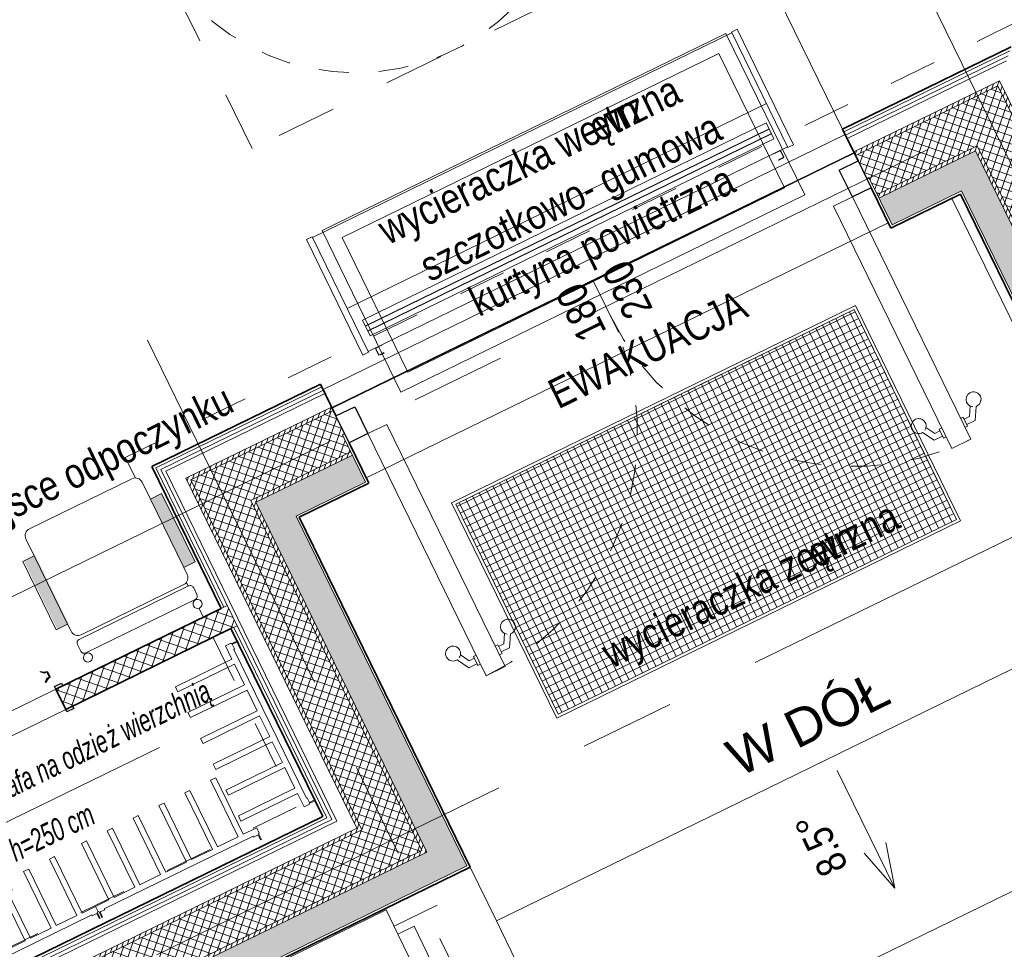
# Model space of a CAD drawing. Extents: x 6414462 to 20492237, y 5756825 to 17376351.
# Tile 33 of 127: x 6497757.77 to 6497761.05, y 5809731.56 to 5809734.67. Entities that reach past the tile are written whole.
import ezdxf

# ---------------------------------------------------------------- set-up
doc = ezdxf.new("R2010")
doc.units = 0
for name, pattern in [('__FK_przerywana', [0.32004, 0.16002, -0.16002]), ('bardzo krótka kreska', [0.4, 0.2, -0.2]), ('IMPORT-Short Dash', [0.4, 0.2, -0.2]), ('Kreska', [0.635, 0.3175, -0.3175]), ('Linia siatki', [2.2225, 1.27, -0.3175, 0.3175, -0.3175])]:
    doc.linetypes.add(name, pattern=pattern)
for name, color, linetype, lineweight in [('A-AREA', 7, 'Continuous', 5), ('A-AREA-IDEN', 7, 'Continuous', 5), ('A-DETL-GENF', 7, 'Continuous', 5), ('A-DETL-MBND', 7, 'Continuous', 5), ('A-DETL-THIN', 7, 'Continuous', 5), ('A-DOOR', 7, 'Continuous', 5), ('A-DOOR-FRAM', 7, 'Continuous', 25), ('A-DOOR-HDLN', 7, 'Kreska', 5), ('A-DOOR-IDEN', 7, 'Continuous', 5), ('A-FLOR', 7, 'Continuous', 5), ('A-FLOR-LEVL', 7, 'Continuous', 5), ('A-FLOR-LEVL-TEXT', 7, 'Continuous', 5), ('A-GENM', 7, 'Continuous', 5), ('A-WALL', 7, 'Continuous', 35), ('A-WALL-PATT', 7, 'Continuous', 35), ('G-ANNO-DIMS', 7, 'Continuous', 5), ('G-ANNO-TEXT', 7, 'Continuous', 5), ('I-FURN', 7, 'Continuous', 5), ('I-FURN-IDEN', 7, 'Continuous', 5), ('I-WALL', 7, 'Continuous', 5), ('M-EQPM', 7, 'Continuous', 5), ('P-SANR-FIXT', 7, 'Continuous', 5), ('P-SANR-FIXT-HDLN', 7, 'Kreska', 5), ('S-GRID', 7, 'Continuous', 5)]:
    doc.layers.add(name, color=color, linetype=linetype, lineweight=lineweight)
doc.layers.add('A-DETL', color=7, linetype='Continuous', lineweight=5, true_color=0x00a600)
doc.styles.add('Arial', font='arial.ttf', dxfattribs={"height": 0.122942})
doc.styles.add('Arial Narrow_1', font='txt', dxfattribs={"height": 1.5})
doc.styles.add('Arial_I_1', font='ariali.ttf', dxfattribs={"width": 0.65, "height": 7.5})
pattern_1 = [(26.0323616, (6497475.582077, 5808865.157373), (0.01535980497, 0.02280471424), [0.01587, -0.03175]), (146.0323616, (6497475.582077, 5808865.157373), (-0.02742936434, 0.00189962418), [0.01587, -0.03175]), (86.0323616, (6497475.582077, 5808865.157373), (-0.01206955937, 0.02470433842), [0, -0.03175, 0.01587, 0])]
pattern_2 = [(71.0323616, (6497475.582077, 5808865.157373), (-0.01418553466, 0.00487551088), [])]
pattern_3 = [(71.0323616, (6497475.582077, 5808865.157373), (-0.0236425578, 0.0081258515), []), (161.0323616, (6497475.582077, 5808865.157373), (-0.0081258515, -0.0236425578), [])]

# ---------------------------------------------------------------- blocks, each defined once
blk = doc.blocks.new('HVAC_Air-Curtains_Tecnosystemi_Air-For3-Wall - 1000-V1-__-00_00 Przyziemie PB')
at = {"layer": 'M-EQPM', "color": 253, "true_color": 0xaaaaaa}
for p, q in [((63806.35, 65677.35), (63806.35, 65720.24)), ((63806.35, 65720.24), (63808.45, 65720.24)), ((63808.45, 65720.24), (63808.45, 65677.35)), ((63808.45, 65720.24), (63808.45, 65719.96)), ((63808.45, 65719.96), (63964.25, 65719.96)), ((63964.25, 65719.96), (63964.25, 65720.24)), ((63964.25, 65720.24), (63966.35, 65720.24)), ((63964.25, 65720.04), (63964.25, 65677.35)), ((63966.35, 65720.24), (63966.35, 65677.35)), ((63964.25, 65693.66), (63808.45, 65693.66)), ((63811.35, 65687.88), (63811.35, 65682.03)), ((63961.35, 65687.88), (63811.35, 65687.88)), ((63961.35, 65682.03), (63961.35, 65687.88)), ((63811.35, 65685.6), (63811.35, 65685.72)), ((63811.35, 65685.72), (63961.35, 65685.72)), ((63961.35, 65685.6), (63811.35, 65685.6)), ((63811.35, 65683.8), (63811.35, 65683.92)), ((63811.35, 65683.92), (63961.35, 65683.92)), ((63961.35, 65683.8), (63811.35, 65683.8)), ((63961.35, 65685.72), (63961.35, 65685.6)), ((63961.35, 65683.92), (63961.35, 65683.8)), ((63811.35, 65682.03), (63961.35, 65682.03)), ((63808.45, 65677.35), (63806.35, 65677.35)), ((63964.25, 65677.66), (63808.45, 65677.66)), ((63808.45, 65677.66), (63808.45, 65677.35)), ((63811.03, 65675.16), (63811.03, 65677.37)), ((63811.18, 65677.36), (63811.18, 65675.16)), ((63811.33, 65677.66), (63813.53, 65677.66)), ((63813.53, 65677.51), (63811.33, 65677.51)), ((63813.53, 65677.66), (63813.53, 65677.51)), ((63959.17, 65677.51), (63959.17, 65677.66)), ((63959.17, 65677.66), (63961.38, 65677.66)), ((63961.37, 65677.51), (63959.17, 65677.51)), ((63961.52, 65675.16), (63961.52, 65677.36)), ((63961.67, 65677.37), (63961.67, 65675.16)), ((63964.25, 65677.35), (63964.25, 65677.66)), ((63966.35, 65677.35), (63964.25, 65677.35)), ((63811.33, 65675.01), (63813.03, 65675.01)), ((63813.03, 65674.86), (63811.33, 65674.86)), ((63813.03, 65675.01), (63813.03, 65674.86)), ((63959.67, 65674.86), (63959.67, 65675.01)), ((63959.67, 65675.01), (63961.38, 65675.01)), ((63961.38, 65674.86), (63959.67, 65674.86))]:
    blk.add_line(p, q, dxfattribs=at)
for centre, radius, start, end in [((63811.33, 65677.37), 0.297, 90, 180), ((63811.33, 65677.36), 0.149, 90, 180), ((63961.37, 65677.36), 0.149, 0, 90), ((63961.38, 65677.37), 0.297, 0, 90), ((63811.33, 65675.16), 0.296, 180, 270), ((63811.33, 65675.16), 0.147, 180, 270), ((63961.38, 65675.16), 0.296, 270, 0), ((63961.38, 65675.16), 0.147, 270, 0)]:
    blk.add_arc(centre, radius, start, end, dxfattribs=at)
blk = doc.blocks.new('Wycieraczka zew - Wycieraczka zew-9121744-__-00_00 Przyziemie PB')
at = {"layer": 'I-FURN'}
for p, q in [((40, 60), (-110, 60)), ((-110, 60), (-110, -20)), ((40, -20), (40, 60)), ((-109, 59), (39, 59)), ((-109, -19), (-109, 59)), ((-109, -19), (-109, 59)), ((-109, 59), (39, 59)), ((-41.82, 59), (-109, 59)), ((-109, 59), (-109, 4.57)), ((-28.18, 59), (-41.82, 59)), ((39, 59), (-28.18, 59)), ((39, 59), (39, -19)), ((39, 59), (39, -19)), ((39, 4.57), (39, 59)), ((-109, 4.57), (-109, -19)), ((39, -19), (39, 4.57)), ((39, -19), (-109, -19)), ((39, -19), (-109, -19)), ((-109, -19), (39, -19)), ((-110, -20), (40, -20))]:
    blk.add_line(p, q, dxfattribs=at)
blk = doc.blocks.new('Wycieraczka wew1 - Wycieraczka wew 2-9214828-__-00_00 Przyziemie PB')
at = {"layer": 'I-FURN'}
for p, q in [((75, -15), (-75, -15)), ((-75, -15), (-75, -75)), ((-75, -75), (-75, -15)), ((-75, -15), (75, -15)), ((75, -75), (75, -15)), ((75, -15), (75, -75)), ((-70, -70), (-70, -20)), ((-70, -20), (70, -20)), ((70, -20), (70, -70)), ((70, -70), (-70, -70)), ((-75, -75), (75, -75)), ((75, -75), (-75, -75))]:
    blk.add_line(p, q, dxfattribs=at)
blk = doc.blocks.new('Lekolar_Wille-Boot-list-60-cm - Default-9124182-__-00_00 Przyziemie PB')
at = {"layer": 'A-DETL-GENF'}
for p, q in [((-29.95, 8.4), (-29.95, 10.4)), ((-29.95, 10.4), (-29.65, 10.4)), ((-29.65, 12.6), (-29.35, 12.6)), ((-29.65, 10.4), (-29.65, 12.6)), ((-29.35, 12.6), (-29.35, 10.7)), ((-29.35, 10.7), (-27.63, 10.7)), ((-27.63, 10.7), (-27.63, 10.4)), ((-27.63, 10.4), (27.65, 10.4)), ((27.65, 10.7), (29.37, 10.7)), ((27.65, 10.4), (27.65, 10.7)), ((29.37, 12.6), (29.67, 12.6)), ((29.37, 10.7), (29.37, 12.6)), ((29.67, 12.6), (29.67, 10.4)), ((29.67, 10.4), (29.95, 10.4)), ((29.95, 10.4), (29.95, 8.4)), ((-24.98, 8.4), (-29.95, 8.4)), ((-24.98, -12.6), (-24.98, 8.4)), ((-23.07, 8.4), (-23.07, -12.6)), ((-15.39, 8.4), (-23.07, 8.4)), ((-15.39, -12.6), (-15.39, 8.4)), ((-13.48, 8.4), (-13.48, -12.6)), ((-5.78, 8.4), (-13.48, 8.4)), ((-5.78, -12.6), (-5.78, 8.4)), ((-3.87, 8.4), (-3.87, -12.6)), ((3.82, 8.4), (-3.87, 8.4)), ((3.82, -12.6), (3.82, 8.4)), ((5.73, 8.4), (5.73, -12.6)), ((13.42, 8.4), (5.73, 8.4)), ((13.42, -12.6), (13.42, 8.4)), ((15.32, 8.4), (15.32, -12.6)), ((23.03, 8.4), (15.32, 8.4)), ((23.03, -12.6), (23.03, 8.4)), ((24.93, 8.4), (24.93, -12.6)), ((29.95, 8.4), (24.93, 8.4)), ((-23.07, -12.6), (-24.98, -12.6)), ((-13.48, -12.6), (-15.39, -12.6)), ((-3.87, -12.6), (-5.78, -12.6)), ((5.73, -12.6), (3.82, -12.6)), ((15.32, -12.6), (13.42, -12.6)), ((24.93, -12.6), (23.03, -12.6))]:
    blk.add_line(p, q, dxfattribs=at)
blk = doc.blocks.new('Lekolar_Wille-Boot-list-60-cm - Default-V7-__-00_00 Przyziemie PB')
at = {"layer": 'A-DETL-GENF'}
for p, q in [((-29.95, 8.4), (-29.95, 10.4)), ((-29.95, 10.4), (-29.65, 10.4)), ((-29.65, 10.4), (-29.65, 12.6)), ((-29.35, 12.6), (-29.35, 10.7)), ((-29.35, 10.7), (-27.63, 10.7)), ((-27.63, 10.7), (-27.63, 10.4)), ((-27.63, 10.4), (27.65, 10.4)), ((27.65, 10.7), (29.37, 10.7)), ((27.65, 10.4), (27.65, 10.7)), ((29.37, 10.7), (29.37, 12.6)), ((29.67, 12.6), (29.67, 10.4)), ((29.67, 10.4), (29.95, 10.4)), ((29.95, 10.4), (29.95, 8.4)), ((-24.98, 8.4), (-29.95, 8.4)), ((-24.98, -12.6), (-24.98, 8.4)), ((-23.07, 8.4), (-23.07, -12.6)), ((-15.39, 8.4), (-23.07, 8.4)), ((-15.39, -12.6), (-15.39, 8.4)), ((-13.48, 8.4), (-13.48, -12.6)), ((-5.78, 8.4), (-13.48, 8.4)), ((-5.78, -12.6), (-5.78, 8.4)), ((-3.87, 8.4), (-3.87, -12.6)), ((3.82, 8.4), (-3.87, 8.4)), ((3.82, -12.6), (3.82, 8.4)), ((5.73, 8.4), (5.73, -12.6)), ((13.42, 8.4), (5.73, 8.4)), ((13.42, -12.6), (13.42, 8.4)), ((15.32, 8.4), (15.32, -12.6)), ((23.03, 8.4), (15.32, 8.4)), ((23.03, -12.6), (23.03, 8.4)), ((24.93, 8.4), (24.93, -12.6)), ((29.95, 8.4), (24.93, 8.4)), ((-23.07, -12.6), (-24.98, -12.6)), ((-13.48, -12.6), (-15.39, -12.6)), ((-3.87, -12.6), (-5.78, -12.6)), ((5.73, -12.6), (3.82, -12.6)), ((15.32, -12.6), (13.42, -12.6)), ((24.93, -12.6), (23.03, -12.6))]:
    blk.add_line(p, q, dxfattribs=at)
blk = doc.blocks.new('OHy Oznacznie niepełnosprawnych ___FK_04_0 - OHy Oznacznie niepełnosprawnych ___FK_04_0-8768052-__-00_00 Przyziemie PB')
at = {"layer": 'P-SANR-FIXT', "color": 13, "linetype": 'bardzo krótka kreska', "true_color": 0xcb6b69}
blk.add_circle((0, 0), 75, dxfattribs=at)
at = {"layer": 'P-SANR-FIXT-HDLN', "color": 13, "true_color": 0xcb6b69}
for p, q in [((11.08, 2.63), (27.53, 34.99)), ((27.53, 34.99), (39.82, 29.51)), ((29.96, 28.14), (14.31, -2.63)), ((15.58, 21.93), (18.7, 28.07)), ((37.68, 24.7), (29.96, 28.14)), ((39.82, 29.51), (37.68, 24.7)), ((-19.05, -39.47), (-15.39, 2.63)), ((-15.39, 2.63), (11.08, 2.63)), ((-10.56, -2.63), (-11.02, -7.89)), ((14.31, -2.63), (-10.56, -2.63)), ((-21.39, -11.66), (-20.88, -5.85)), ((-11.02, -7.89), (7.26, -7.89)), ((7.26, -7.89), (7.26, -13.16)), ((-11.48, -13.16), (-12.85, -28.95)), ((7.26, -13.16), (-11.48, -13.16))]:
    blk.add_line(p, q, dxfattribs=at)
for centre, radius, start, end in [((-7.56, 14.48), 29.57, 27.3641, 242.1174), ((-7.56, 14.48), 24.3, 17.841, 236.7605), ((-12.12, -36.47), 7.56, 203.4068, 95.6026)]:
    blk.add_arc(centre, radius, start, end, dxfattribs=at)
blk = doc.blocks.new('Drz Drzwi przeszklone x2 ___FK_04_0 ze szprosami - Dz_1 - Z - zwykłe - 151 x 240 _180 x 229_5_ EI 31-V8-__-00_00 Przyziemie PB')
at = {"layer": 'A-DOOR'}
for p, q in [((-83, -3.4), (-90, -3.4)), ((-90, -93.4), (-90, -3.4)), ((-83, -93.4), (-83, -3.4)), ((83, -3.4), (90, -3.4)), ((83, -93.4), (83, -3.4)), ((90, -93.4), (90, -3.4)), ((-94.07, -88.4), (-96.42, -84.33)), ((-92.92, -86.4), (-94.69, -83.33)), ((-80.08, -86.4), (-78.31, -83.33)), ((-78.93, -88.4), (-76.58, -84.33)), ((78.93, -88.4), (76.58, -84.33)), ((80.08, -86.4), (78.31, -83.33)), ((92.92, -86.4), (94.69, -83.33)), ((94.07, -88.4), (96.42, -84.33)), ((-94.07, -88.4), (-91, -88.4)), ((-92.92, -86.4), (-91, -86.4)), ((-91, -85.75), (-91, -89.05)), ((-90, -85.75), (-91, -85.75)), ((-83, -85.75), (-82, -85.75)), ((-82, -85.75), (-82, -89.05)), ((-80.08, -86.4), (-82, -86.4)), ((-78.93, -88.4), (-82, -88.4)), ((78.93, -88.4), (82, -88.4)), ((80.08, -86.4), (82, -86.4)), ((82, -85.75), (82, -89.05)), ((83, -85.75), (82, -85.75)), ((90, -85.75), (91, -85.75)), ((91, -85.75), (91, -89.05)), ((92.92, -86.4), (91, -86.4)), ((94.07, -88.4), (91, -88.4)), ((-91, -89.05), (-90, -89.05)), ((-82, -89.05), (-83, -89.05)), ((82, -89.05), (83, -89.05)), ((91, -89.05), (90, -89.05)), ((-90, -93.4), (-83, -93.4)), ((90, -93.4), (83, -93.4))]:
    blk.add_line(p, q, dxfattribs=at)
for centre, start, end in [((-96.7, -81.85), 301.4052, 276.4218), ((-76.3, -81.85), 263.5782, 238.5948), ((76.3, -81.85), 301.4052, 276.4218), ((96.7, -81.85), 263.5782, 238.5948)]:
    blk.add_arc(centre, 2.5, start, end, dxfattribs=at)
at = {"layer": 'A-DOOR-FRAM'}
for p, q in [((-97, -3.4), (-97, 6.6)), ((-97, 6.6), (-90, 6.6)), ((-90, 6.6), (-90, -3.4)), ((90, -3.4), (90, 6.6)), ((90, 6.6), (97, 6.6)), ((97, 6.6), (97, -3.4)), ((-90, -3.4), (-97, -3.4)), ((97, -3.4), (90, -3.4))]:
    blk.add_line(p, q, dxfattribs=at)
at = {"layer": 'A-DOOR-HDLN'}
for centre, start, end in [((-90, -3.4), 270, 0), ((90, -3.4), 180, 270)]:
    blk.add_arc(centre, 90, start, end, dxfattribs=at)
blk = doc.blocks.new('M_Krzesło Breuera - M_Krzesło Breuera-7854098-__-00_00 Przyziemie PB')
at = {"layer": 'I-FURN'}
for p, q in [((19.05, 24.13), (-19.05, 24.13)), ((-21.59, 21.59), (-21.59, 15.33)), ((21.59, 15.33), (21.59, 21.59)), ((-21.59, -10.06), (-21.59, -12.7)), ((21.59, -12.7), (21.59, -10.06)), ((20.32, -16.35), (-20.32, -16.35)), ((-19.05, -15.24), (19.05, -15.24)), ((-21.59, -17.62), (-21.59, -20.08)), ((21.59, -20.08), (21.59, -17.62)), ((-20.32, -21.35), (20.32, -21.35))]:
    blk.add_line(p, q, dxfattribs=at)
for centre, radius, start, end in [((-19.05, 21.59), 2.54, 90, 180), ((19.05, 21.59), 2.54, 0, 90), ((-19.05, -12.7), 2.54, 180, 270), ((19.05, -12.7), 2.54, 270, 360), ((-20.32, -17.62), 1.27, 90, 180), ((20.32, -17.62), 1.27, 360, 90), ((-20.35, -23.06), 1.51, 360, 180), ((-20.32, -20.08), 1.27, 180, 270), ((20.37, -23.06), 1.51, 360, 180), ((20.32, -20.08), 1.27, 270, 360), ((-20.35, -23.06), 1.51, 180, 360), ((20.37, -23.06), 1.51, 180, 360)]:
    blk.add_arc(centre, radius, start, end, dxfattribs=at)
blk = doc.blocks.new('Door-Accordion-Woodfold-Series_240 - Height 8_ 0_ - Single-9271002-__-00_00 Przyziemie PB')
at = {"layer": 'A-DOOR'}
for p, q in [((-35.36, 17.35), (-42.33, 9.51)), ((-42.1, 8.82), (-35.14, 16.66)), ((-35.14, 17.13), (-35.36, 17.35)), ((-34.72, 16.65), (-27.76, 8.79)), ((-34.48, 17.34), (-34.7, 17.11)), ((-27.53, 9.49), (-34.48, 17.34)), ((-20.12, 17.35), (-27.09, 9.51)), ((-26.86, 8.82), (-19.9, 16.66)), ((-19.9, 17.13), (-20.12, 17.35)), ((-19.48, 16.65), (-12.52, 8.79)), ((-19.24, 17.34), (-19.46, 17.11)), ((-12.29, 9.49), (-19.24, 17.34)), ((-4.88, 17.35), (-11.85, 9.51)), ((-11.62, 8.82), (-4.66, 16.66)), ((-4.66, 17.13), (-4.88, 17.35)), ((-4.24, 16.65), (2.72, 8.79)), ((-4, 17.34), (-4.22, 17.11)), ((2.95, 9.49), (-4, 17.34)), ((4.78, 13.37), (5.48, 10.22)), ((8.03, 14.03), (5.31, 14.03)), ((7.85, 10.22), (8.56, 13.37)), ((-49.53, 11.15), (-49.53, 9.28)), ((-48.89, 11.15), (-49.53, 11.15)), ((-48.89, 9.85), (-48.89, 11.15)), ((5.4, 10.6), (5.4, 10.22)), ((7.94, 10.22), (7.94, 10.6)), ((-49.53, 9.28), (-42.55, 8.61)), ((-42.86, 9.27), (-48.89, 9.85)), ((-42.55, 8.61), (-42.55, 8.95)), ((-42.32, 9.04), (-42.1, 8.82)), ((-27.76, 8.79), (-27.52, 9.03)), ((-27.08, 9.04), (-26.86, 8.82)), ((-12.52, 8.79), (-12.28, 9.03)), ((-11.84, 9.04), (-11.62, 8.82)), ((2.72, 8.79), (2.96, 9.03)), ((5.48, 8.31), (4.78, 5.17)), ((5.4, 8.31), (5.4, 7.94)), ((8.56, 5.17), (7.85, 8.31)), ((7.94, 7.94), (7.94, 8.31)), ((5.31, 4.5), (8.03, 4.5))]:
    blk.add_line(p, q, dxfattribs=at)
at = {"layer": 'A-DOOR', "lineweight": 25}
for p, q in [((-52.07, 3.75), (-52.07, 4.7)), ((-52.07, 4.7), (-49.53, 4.7)), ((-49.53, 3.75), (-52.07, 3.75)), ((-49.53, 4.7), (-49.53, 3.75)), ((29.21, 3.75), (29.21, 4.7)), ((29.21, 4.7), (31.75, 4.7)), ((31.75, 3.75), (29.21, 3.75)), ((31.75, 4.7), (31.75, 3.75))]:
    blk.add_line(p, q, dxfattribs=at)
at = {"layer": 'A-DOOR'}
for centre, radius, start, end in [((-34.93, 16.89), 0.318, 0, 180), ((-34.93, 16.89), 0.318, 145.085, 226.2797), ((-34.93, 16.89), 0.318, 172.1499, 185.6823), ((-34.93, 16.89), 0.318, 180, 360), ((-34.93, 16.89), 0.317, 226.1565, 300), ((-34.93, 16.89), 0.317, 45, 120), ((-34.93, 16.89), 0.317, 324.6986, 31.6164), ((-34.93, 16.89), 0.318, 351.4657, 4.8493), ((-19.69, 16.89), 0.318, 0, 180), ((-19.69, 16.89), 0.318, 145.085, 226.2797), ((-19.69, 16.89), 0.317, 172.1499, 185.6823), ((-19.69, 16.89), 0.317, 180, 360), ((-19.69, 16.89), 0.318, 226.1565, 300), ((-19.69, 16.89), 0.317, 45, 120), ((-19.69, 16.89), 0.317, 324.6986, 31.6164), ((-19.69, 16.89), 0.317, 351.4657, 4.8493), ((-4.45, 16.89), 0.318, 0, 180), ((-4.45, 16.89), 0.318, 145.085, 226.2797), ((-4.45, 16.89), 0.318, 172.1499, 185.6823), ((-4.45, 16.89), 0.318, 180, 360), ((-4.45, 16.89), 0.317, 226.1565, 300), ((-4.45, 16.89), 0.317, 45, 120), ((-4.45, 16.89), 0.318, 324.6986, 31.6164), ((-4.45, 16.89), 0.318, 351.4657, 4.8493), ((5.31, 13.49), 0.543, 90, 192.6596), ((5.31, 13.49), 0.543, 163.3283, 192.6596), ((5.31, 13.49), 0.543, 90, 119.3313), ((8.03, 13.49), 0.543, 347.3404, 90), ((8.03, 13.49), 0.543, 2.0061, 60.6687), ((-42.55, 9.27), 0.318, 0, 180), ((-42.55, 9.27), 0.318, 180, 360), ((-42.55, 9.27), 0.318, 180.0476, 270), ((-42.55, 9.27), 0.317, 60, 165), ((-42.55, 9.27), 0.317, 210.0347, 225), ((-42.55, 9.27), 0.318, 210.0317, 225.0238), ((-42.55, 9.27), 0.317, 285, 315), ((-42.54, 9.27), 0.318, 315, 35.0284), ((-42.54, 9.27), 0.318, 355.0142, 8.3523), ((-27.31, 9.27), 0.318, 0, 180), ((-27.31, 9.27), 0.317, 0, 180), ((-27.31, 9.27), 0.318, 175.0175, 215.0358), ((-27.31, 9.27), 0.318, 175.0175, 188.357), ((-27.31, 9.27), 0.318, 180, 360), ((-27.31, 9.27), 0.318, 180, 360), ((-27.31, 9.27), 0.318, 120, 134.9993), ((-27.31, 9.27), 0.318, 120, 134.9993), ((-27.31, 9.27), 0.318, 240, 270), ((-27.31, 9.27), 0.318, 240, 270), ((-27.31, 9.27), 0.317, 60, 105), ((-27.31, 9.27), 0.317, 60, 105), ((-27.31, 9.27), 0.318, 285, 315), ((-27.31, 9.27), 0.318, 285, 315), ((-27.3, 9.27), 0.317, 328.3381, 35.0284), ((-27.3, 9.27), 0.318, 355.0142, 8.3523), ((-12.07, 9.27), 0.317, 0, 180), ((-12.07, 9.27), 0.318, 0, 180), ((-12.07, 9.27), 0.318, 175.0175, 215.0358), ((-12.07, 9.27), 0.317, 175.0175, 188.357), ((-12.07, 9.27), 0.318, 180, 360), ((-12.07, 9.27), 0.318, 180, 360), ((-12.07, 9.27), 0.317, 120, 134.9993), ((-12.07, 9.27), 0.317, 120, 134.9993), ((-12.07, 9.27), 0.318, 240, 270), ((-12.07, 9.27), 0.318, 240, 270), ((-12.07, 9.27), 0.317, 60, 105), ((-12.07, 9.27), 0.317, 60, 105), ((-12.07, 9.27), 0.317, 285, 315), ((-12.07, 9.27), 0.318, 285, 315), ((-12.06, 9.27), 0.317, 328.3381, 35.0284), ((-12.06, 9.27), 0.317, 355.0142, 8.3523), ((3.17, 9.27), 0.318, 0, 180), ((3.17, 9.27), 0.318, 161.6781, 215.0358), ((3.17, 9.27), 0.318, 161.6781, 188.357), ((3.17, 9.27), 0.318, 165, 180), ((3.17, 9.27), 0.317, 180, 360), ((3.17, 9.27), 0.317, 120, 134.9993), ((3.17, 9.27), 0.318, 240, 270), ((3.17, 9.27), 0.318, 90, 105), ((5.31, 5.05), 0.543, 167.3404, 270), ((5.31, 5.05), 0.543, 196.6717, 255.3343), ((8.03, 5.05), 0.543, 270, 12.6596), ((8.03, 5.05), 0.543, 284.6657, 12.6596)]:
    blk.add_arc(centre, radius, start, end, dxfattribs=at)
at = {"layer": 'A-DOOR-FRAM'}
for p, q in [((27.15, 11.22), (27.26, 11.33)), ((28.15, 10.22), (27.15, 11.22)), ((29.05, 10.22), (28.15, 10.22)), ((29.05, 8.31), (29.05, 10.22)), ((29.21, 10.38), (29.21, 8.16)), ((27.15, 7.32), (28.15, 8.31)), ((27.26, 7.2), (27.15, 7.32)), ((28.15, 8.31), (29.05, 8.31)), ((-52.07, -4.7), (-52.07, -3.75)), ((-52.07, -3.75), (-49.53, -3.75)), ((-49.53, -4.7), (-52.07, -4.7)), ((-49.53, -3.75), (-49.53, -4.7)), ((29.21, -4.7), (29.21, -3.75)), ((29.21, -3.75), (31.75, -3.75)), ((31.75, -4.7), (29.21, -4.7)), ((31.75, -3.75), (31.75, -4.7))]:
    blk.add_line(p, q, dxfattribs=at)
for centre, start, end in [((29.21, 12.85), 217.9672, 270), ((29.21, 5.68), 90, 142.0328)]:
    blk.add_arc(centre, 2.48, start, end, dxfattribs=at)
at = {"layer": 'A-GENM'}
for p, q in [((3.17, 10.22), (10.16, 10.22)), ((3.17, 8.31), (3.17, 10.22)), ((10.16, 10.22), (10.16, 8.31)), ((10.16, 8.31), (3.17, 8.31))]:
    blk.add_line(p, q, dxfattribs=at)
blk = doc.blocks.new('METKA_POMIESZCZENIA PB NL Lubin - Rozbudowana - z ramką-8603349-__-00_00 Przyziemie PB')
at = {"layer": 'A-AREA-IDEN'}
for p, q in [((0, 0.425), (0, 0)), ((-1, 0), (1.3, 0)), ((0, 0), (0, -0.425))]:
    blk.add_line(p, q, dxfattribs=at)
blk = doc.blocks.new('ODr Oznaczenie drzwi ___FK_4_0 - pb-5810492-__-00_00 Przyziemie PB')
at = {"layer": 'A-DOOR-IDEN'}
blk.add_line((0, -0.1939), (0, 0.1834), dxfattribs=at)

msp = doc.modelspace()

# ---------------------------------------------------------------- hatches: boundary and pattern name
at = {"layer": 'A-DETL-GENF'}
h = msp.add_hatch(color=256, dxfattribs=at)
h.paths.add_polyline_path([(6497757.8907, 5809732.632), (6497757.9285, 5809732.6505), (6497757.817, 5809732.8786), (6497757.7793, 5809732.8601), (6497757.8785, 5809732.6569)])
h.paths.add_polyline_path([(6497758.3508, 5809732.8567), (6497758.2394, 5809733.0849), (6497758.2016, 5809733.0664), (6497758.3132, 5809732.8383), (6497758.3369, 5809732.8499)])
at = {"layer": 'A-WALL-PATT', "lineweight": 5}
h = msp.add_hatch(dxfattribs=at)
h.set_pattern_fill('FP_8', color=256, scale=0.01, angle=26.0324, style=0, pattern_type=2)
h.set_pattern_definition(pattern_2)
h.paths.add_polyline_path([(6497760.7225, 5809734.2956), (6497761.0307, 5809734.4461), (6497761.0252, 5809734.4573), (6497760.5498, 5809734.2252), (6497760.5553, 5809734.2139), (6497760.6904, 5809734.2799)])
h.paths.add_polyline_path([(6497758.4828, 5809733.2017), (6497758.8121, 5809733.3625), (6497758.8067, 5809733.3738), (6497758.3313, 5809733.1416), (6497758.3368, 5809733.1304), (6497758.4716, 5809733.1962)])
h = msp.add_hatch(dxfattribs=at)
h.set_pattern_fill('FP_9', color=256, scale=0.01, angle=26.0324, style=0, pattern_type=2)
h.set_pattern_definition(pattern_3)
h.paths.add_polyline_path([(6497761.4744, 5809733.2161), (6497761.6012, 5809733.278), (6497761.0307, 5809734.4461), (6497760.8959, 5809734.3803), (6497761.4664, 5809733.2122)])
h = msp.add_hatch(dxfattribs=at)
h.set_pattern_fill('FP_8', color=256, scale=0.01, angle=26.0324, style=0, pattern_type=2)
h.set_pattern_definition(pattern_2)
h.paths.add_polyline_path([(6497761.6069, 5809733.2947), (6497761.0364, 5809734.4628), (6497761.0252, 5809734.4573), (6497761.5957, 5809733.2892)])
h = msp.add_hatch(dxfattribs=at)
h.set_pattern_fill('FP_9', color=256, scale=0.01, angle=26.0324, style=0, pattern_type=2)
h.set_pattern_definition(pattern_3)
h.paths.add_polyline_path([(6497758.5374, 5809733.0614), (6497758.8708, 5809733.2242), (6497758.8429, 5809733.2813), (6497758.8501, 5809733.2848), (6497758.8121, 5809733.3625), (6497758.4716, 5809733.1962), (6497758.4774, 5809733.1842)])
h.paths.add_polyline_path([(6497760.6882, 5809734.1119), (6497760.9617, 5809734.2455), (6497760.8959, 5809734.3803), (6497760.5553, 5809734.2139), (6497760.5933, 5809734.1362), (6497760.6005, 5809734.1397), (6497760.6283, 5809734.0827), (6497760.6336, 5809734.0853)])
h = msp.add_hatch(dxfattribs=at)
h.set_pattern_fill('FP_8', color=256, scale=0.01, angle=26.0324, style=0, pattern_type=2)
h.set_pattern_definition(pattern_2)
h.paths.add_polyline_path([(6497758.8763, 5809733.213), (6497758.8708, 5809733.2242), (6497758.5487, 5809733.0669), (6497758.5541, 5809733.0557), (6497758.8413, 5809733.1959)])
h.paths.add_polyline_path([(6497760.8302, 5809734.1673), (6497760.956, 5809734.2288), (6497760.9503, 5809734.2399), (6497760.6283, 5809734.0827), (6497760.6338, 5809734.0714), (6497760.8, 5809734.1526)])
h = msp.add_hatch(dxfattribs=at)
h.set_pattern_fill('FP_7', color=256, scale=0.01, angle=26.0324, style=0, pattern_type=2)
h.set_pattern_definition(pattern_1)
h.paths.add_polyline_path([(6497761.4474, 5809733.0221), (6497761.5265, 5809733.0607), (6497760.956, 5809734.2288), (6497760.8661, 5809734.1849), (6497761.4367, 5809733.0168)])
h = msp.add_hatch(dxfattribs=at)
h.set_pattern_fill('FP_8', color=256, scale=0.01, angle=26.0324, style=0, pattern_type=2)
h.set_pattern_definition(pattern_2)
h.paths.add_polyline_path([(6497761.5323, 5809733.0774), (6497760.9617, 5809734.2455), (6497760.9505, 5809734.24), (6497761.521, 5809733.0719)])
h = msp.add_hatch(dxfattribs=at)
h.set_pattern_fill('FP_7', color=256, scale=0.01, angle=26.0324, style=0, pattern_type=2)
h.set_pattern_definition(pattern_1)
h.paths.add_polyline_path([(6497760.6777, 5809733.9816), (6497760.91, 5809734.095), (6497760.8661, 5809734.1849), (6497760.6338, 5809734.0714), (6497760.6725, 5809733.9924)])
h.paths.add_polyline_path([(6497758.7881, 5809733.0586), (6497758.9202, 5809733.1231), (6497758.8763, 5809733.213), (6497758.644, 5809733.0995), (6497758.6879, 5809733.0097), (6497758.6951, 5809733.0132)])
h = msp.add_hatch(dxfattribs=at)
h.set_pattern_fill('FP_9', color=256, scale=0.01, angle=26.0324, style=0, pattern_type=2)
h.set_pattern_definition(pattern_3)
h.paths.add_polyline_path([(6497759.0919, 5809731.8855), (6497759.108, 5809731.8933), (6497758.4716, 5809733.1962), (6497758.3368, 5809733.1304), (6497758.9732, 5809731.8275), (6497758.9796, 5809731.8306)])
h = msp.add_hatch(dxfattribs=at)
h.set_pattern_fill('FP_8', color=256, scale=0.01, angle=26.0324, style=0, pattern_type=2)
h.set_pattern_definition(pattern_2)
h.paths.add_polyline_path([(6497758.9074, 5809731.9622), (6497758.3313, 5809733.1416), (6497758.3201, 5809733.1361), (6497758.8961, 5809731.9568)])
h = msp.add_hatch(dxfattribs=at)
h.set_pattern_fill('FP_7', color=256, scale=0.01, angle=26.0324, style=0, pattern_type=2)
h.set_pattern_definition(pattern_1)
h.paths.add_polyline_path([(6497759.2477, 5809731.8363), (6497759.2584, 5809731.8416), (6497758.644, 5809733.0995), (6497758.5541, 5809733.0557), (6497759.1686, 5809731.7977)])
h = msp.add_hatch(dxfattribs=at)
h.set_pattern_fill('FP_8', color=256, scale=0.01, angle=26.0324, style=0, pattern_type=2)
h.set_pattern_definition(pattern_2)
h.paths.add_polyline_path([(6497759.1247, 5809731.8875), (6497758.5487, 5809733.0669), (6497758.5374, 5809733.0614), (6497759.1135, 5809731.8821)])
h = msp.add_hatch(dxfattribs=at)
h.set_pattern_fill('FP_11', color=256, scale=0.01, angle=26.0324, style=0, pattern_type=2)
h.set_pattern_definition([(71.0323616, (6497475.582077, 5808865.157373), (-0.0283710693, 0.0097510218), []), (161.0323616, (6497475.582077, 5808865.157373), (-0.0097510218, -0.0283710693), [])])
h.paths.add_polyline_path([(6497758.4911, 5809732.6437), (6497758.4581, 5809732.7111), (6497757.8862, 5809732.4317), (6497757.9191, 5809732.3643), (6497758.4893, 5809732.6428)])
h.paths.add_polyline_path([(6497757.2116, 5809732.0187), (6497757.1787, 5809732.0861), (6497757.1211, 5809732.058), (6497757.154, 5809731.9906)])
h = msp.add_hatch(dxfattribs=at)
h.set_pattern_fill('FP_9', color=256, scale=0.01, angle=26.0324, style=0, pattern_type=2)
h.set_pattern_definition(pattern_3)
h.paths.add_polyline_path([(6497758.5528, 5809731.6221), (6497758.9732, 5809731.8275), (6497758.9074, 5809731.9622), (6497755.8204, 5809730.4545), (6497755.8862, 5809730.3197), (6497758.4477, 5809731.5708)])
h = msp.add_hatch(dxfattribs=at)
h.set_pattern_fill('FP_8', color=256, scale=0.01, angle=26.0324, style=0, pattern_type=2)
h.set_pattern_definition(pattern_2)
h.paths.add_polyline_path([(6497756.0338, 5809730.5587), (6497758.8961, 5809731.9568), (6497758.8906, 5809731.968), (6497755.9497, 5809730.5315), (6497755.9552, 5809730.5203), (6497756.0226, 5809730.5532)])
h = msp.add_hatch(dxfattribs=at)
h.set_pattern_fill('FP_7', color=256, scale=0.01, angle=26.0324, style=0, pattern_type=2)
h.set_pattern_definition(pattern_1)
h.paths.add_polyline_path([(6497757.642, 5809731.0521), (6497759.1686, 5809731.7977), (6497759.1247, 5809731.8875), (6497755.7906, 5809730.2591), (6497755.8345, 5809730.1692), (6497757.5353, 5809730.9999)])
h = msp.add_hatch(dxfattribs=at)
h.set_pattern_fill('FP_8', color=256, scale=0.01, angle=26.0324, style=0, pattern_type=2)
h.set_pattern_definition(pattern_2)
h.paths.add_polyline_path([(6497756.8513, 5809730.7771), (6497759.1135, 5809731.8821), (6497759.108, 5809731.8933), (6497755.875, 5809730.3142), (6497755.8805, 5809730.303), (6497756.4245, 5809730.5687)])

# ---------------------------------------------------------------- linework, layer by layer
at = {"layer": 'A-AREA'}
msp.add_line((6497760.5125, 5809734.3016, 0.1), (6497758.0152, 5809739.4145, 0.1), dxfattribs=at)
at = {"layer": 'A-DETL', "linetype": 'IMPORT-Short Dash'}
for p, q in [((6497758.5419, 5809734.2365, 0.1), (6497757.8836, 5809735.5843, 0.1)), ((6497759.8898, 5809734.8948, 0.1), (6497758.5419, 5809734.2365, 0.1))]:
    msp.add_line(p, q, dxfattribs=at)
at = {"layer": 'A-DETL-MBND', "linetype": '__FK_przerywana'}
for p, q in [((6497761.1058, 5809734.6648, 0.1), (6497758.1181, 5809733.2055, 0.1)), ((6497758.1181, 5809733.2055, 0.1), (6497758.1517, 5809733.1369, 0.1)), ((6497758.322, 5809732.7882, 0.1), (6497758.3281, 5809732.7757, 0.1)), ((6497758.35, 5809732.7307, 0.1), (6497758.351, 5809732.7287, 0.1)), ((6497758.364, 5809732.7021, 0.1), (6497758.3786, 5809732.6722, 0.1)), ((6497758.4115, 5809732.6048, 0.1), (6497758.6887, 5809732.0374, 0.1)), ((6497758.6887, 5809732.0374, 0.1), (6497757.4312, 5809731.4232, 0.1)), ((6497759.0151, 5809731.6404, 0.1), (6497759.2981, 5809731.7786, 0.1))]:
    msp.add_line(p, q, dxfattribs=at)
at = {"layer": 'A-DETL-THIN'}
for p, q in [((6497758.2016, 5809733.0664, 0.1), (6497758.2394, 5809733.0849, 0.1)), ((6497758.313, 5809732.8383, 0.1), (6497758.2016, 5809733.0664, 0.1)), ((6497758.2394, 5809733.0849, 0.1), (6497758.3508, 5809732.8567, 0.1)), ((6497757.776, 5809732.8585, 0.1), (6497757.8138, 5809732.877, 0.1)), ((6497757.8138, 5809732.877, 0.1), (6497757.9252, 5809732.6488, 0.1)), ((6497757.8874, 5809732.6304, 0.1), (6497757.776, 5809732.8585, 0.1)), ((6497758.3508, 5809732.8567, 0.1), (6497758.313, 5809732.8383, 0.1)), ((6497757.9252, 5809732.6488, 0.1), (6497757.8874, 5809732.6304, 0.1))]:
    msp.add_line(p, q, dxfattribs=at)
at = {"layer": 'A-FLOR'}
for p, q in [((6497760.5509, 5809734.2231, 0.1), (6497758.8077, 5809733.3717, 0.1)), ((6497758.8086, 5809733.3697, 0.1), (6497760.5518, 5809734.2211, 0.1)), ((6497760.8776, 5809734.0703, 0.1), (6497761.3171, 5809733.1704, 0.1)), ((6497759.2075, 5809733.0543, 0.1), (6497760.5554, 5809733.7126, 0.1)), ((6497760.5554, 5809733.7126, 0.1), (6497760.9065, 5809732.9938, 0.1)), ((6497759.5586, 5809732.3354, 0.1), (6497759.2075, 5809733.0543, 0.1)), ((6497760.9065, 5809732.9938, 0.1), (6497759.5586, 5809732.3354, 0.1)), ((6497759.3569, 5809731.6582, 0.1), (6497761.5646, 5809732.7365, 0.1)), ((6497759.2691, 5809731.8379, 0.1), (6497759.3569, 5809731.6582, 0.1)), ((6497758.9885, 5809731.6947, 0.1), (6497755.8238, 5809730.149, 0.1)), ((6497759.028, 5809731.6138, 0.1), (6497758.9885, 5809731.6947, 0.1))]:
    msp.add_line(p, q, dxfattribs=at)
at = {"layer": 'A-FLOR-LEVL'}
for p, q in [((6497761.5646, 5809732.7365, 0.1), (6497759.3569, 5809731.6582, 0.1)), ((6497761.8574, 5809732.1372, 0.1), (6497759.6496, 5809731.0589, 0.1)), ((6497759.6496, 5809731.0589, 0.1), (6497759.3569, 5809731.6582, 0.1))]:
    msp.add_line(p, q, dxfattribs=at)
at = {"layer": 'A-WALL'}
for p, q in [((6497761.0755, 5809734.5765, 0.1), (6497760.5125, 5809734.3016, 0.1)), ((6497760.5125, 5809734.3016, 0.1), (6497760.5643, 5809734.1955, 0.1)), ((6497760.6082, 5809734.1057, 0.1), (6497760.674, 5809733.9709, 0.1)), ((6497760.674, 5809733.9709, 0.1), (6497760.9063, 5809734.0843, 0.1)), ((6497760.9063, 5809734.0843, 0.1), (6497761.4769, 5809732.9162, 0.1)), ((6497758.7694, 5809733.4501, 0.1), (6497758.2064, 5809733.1752, 0.1)), ((6497758.8211, 5809733.3441, 0.1), (6497758.7694, 5809733.4501, 0.1)), ((6497758.9309, 5809733.1195, 0.1), (6497758.865, 5809733.2542, 0.1)), ((6497758.2064, 5809733.1752, 0.1), (6497758.4379, 5809732.7012, 0.1)), ((6497758.6986, 5809733.006, 0.1), (6497758.9309, 5809733.1195, 0.1)), ((6497759.2691, 5809731.8379, 0.1), (6497758.6986, 5809733.006, 0.1)), ((6497758.4708, 5809732.6338, 0.1), (6497758.777, 5809732.0071, 0.1)), ((6497758.777, 5809732.0071, 0.1), (6497757.4601, 5809731.3639, 0.1)), ((6497755.8308, 5809730.1585, 0.1), (6497759.2691, 5809731.8379, 0.1))]:
    msp.add_line(p, q, dxfattribs=at)
at = {"layer": 'A-WALL', "lineweight": 5}
for p, q in [((6497760.5169, 5809734.2926, 0.1), (6497761.0709, 5809734.5631, 0.1)), ((6497760.5224, 5809734.2813, 0.1), (6497761.0651, 5809734.5464, 0.1)), ((6497760.5279, 5809734.2701, 0.1), (6497761.0594, 5809734.5297, 0.1)), ((6497760.5498, 5809734.2252, 0.1), (6497761.0364, 5809734.4628, 0.1)), ((6497760.5553, 5809734.2139, 0.1), (6497761.0307, 5809734.4461, 0.1)), ((6497761.0307, 5809734.4461, 0.1), (6497761.6012, 5809733.278, 0.1)), ((6497761.0364, 5809734.4628, 0.1), (6497761.6069, 5809733.2947, 0.1)), ((6497758.7781, 5809733.4322, 0.1), (6497760.5213, 5809734.2836, 0.1)), ((6497760.6283, 5809734.0827, 0.1), (6497760.9617, 5809734.2455, 0.1)), ((6497760.6338, 5809734.0714, 0.1), (6497760.956, 5809734.2288, 0.1)), ((6497760.956, 5809734.2288, 0.1), (6497761.5265, 5809733.0607, 0.1)), ((6497760.9617, 5809734.2455, 0.1), (6497761.5323, 5809733.0774, 0.1)), ((6497760.6005, 5809734.1397, 0.1), (6497760.5933, 5809734.1362, 0.1)), ((6497760.6005, 5809734.1397, 0.1), (6497760.6777, 5809733.9816, 0.1)), ((6497760.6777, 5809733.9816, 0.1), (6497760.91, 5809734.095, 0.1)), ((6497760.91, 5809734.095, 0.1), (6497761.4805, 5809732.9269, 0.1)), ((6497760.6653, 5809733.9889, 0.1), (6497758.9221, 5809733.1374, 0.1)), ((6497758.2198, 5809733.1706, 0.1), (6497758.7737, 5809733.4411, 0.1)), ((6497758.2365, 5809733.1648, 0.1), (6497758.7792, 5809733.4299, 0.1)), ((6497758.2532, 5809733.1591, 0.1), (6497758.7847, 5809733.4187, 0.1)), ((6497758.3201, 5809733.1361, 0.1), (6497758.8067, 5809733.3738, 0.1)), ((6497758.3368, 5809733.1304, 0.1), (6497758.8121, 5809733.3625, 0.1)), ((6497758.8501, 5809733.2848, 0.1), (6497758.8429, 5809733.2813, 0.1)), ((6497758.9202, 5809733.1231, 0.1), (6497758.8429, 5809733.2813, 0.1)), ((6497758.5374, 5809733.0614, 0.1), (6497758.8708, 5809733.2242, 0.1)), ((6497758.5541, 5809733.0557, 0.1), (6497758.8763, 5809733.213, 0.1)), ((6497758.4469, 5809732.7056, 0.1), (6497758.2198, 5809733.1706, 0.1)), ((6497758.8071, 5809731.9967, 0.1), (6497758.2365, 5809733.1648, 0.1)), ((6497758.8238, 5809731.991, 0.1), (6497758.2532, 5809733.1591, 0.1)), ((6497758.8906, 5809731.968, 0.1), (6497758.3201, 5809733.1361, 0.1)), ((6497758.9074, 5809731.9622, 0.1), (6497758.3368, 5809733.1304, 0.1)), ((6497758.6879, 5809733.0097, 0.1), (6497758.9202, 5809733.1231, 0.1)), ((6497759.108, 5809731.8933, 0.1), (6497758.5374, 5809733.0614, 0.1)), ((6497759.1247, 5809731.8875, 0.1), (6497758.5541, 5809733.0557, 0.1)), ((6497759.2584, 5809731.8416, 0.1), (6497758.6879, 5809733.0097, 0.1)), ((6497758.4581, 5809732.7111, 0.1), (6497758.4379, 5809732.7012, 0.1)), ((6497758.4911, 5809732.6437, 0.1), (6497758.4708, 5809732.6338, 0.1)), ((6497758.7903, 5809732.0025, 0.1), (6497758.4798, 5809732.6382, 0.1)), ((6497755.9839, 5809730.6039, 0.1), (6497758.8238, 5809731.991, 0.1)), ((6497755.9897, 5809730.6206, 0.1), (6497758.8071, 5809731.9967, 0.1)), ((6497757.4645, 5809731.3549, 0.1), (6497758.7903, 5809732.0025, 0.1)), ((6497755.9552, 5809730.5203, 0.1), (6497758.9074, 5809731.9622, 0.1)), ((6497758.8906, 5809731.968, 0.1), (6497756.0283, 5809730.5699, 0.1)), ((6497755.8805, 5809730.303, 0.1), (6497759.1247, 5809731.8875, 0.1)), ((6497759.108, 5809731.8933, 0.1), (6497756.0996, 5809730.4239, 0.1)), ((6497755.8345, 5809730.1692, 0.1), (6497759.2584, 5809731.8416, 0.1)), ((6497759.028, 5809731.6138, 0.1), (6497759.0819, 5809731.6402, 0.1)), ((6497759.0819, 5809731.6402, 0.1), (6497759.2882, 5809731.2179, 0.1)), ((6497759.2079, 5809731.2454, 0.1), (6497759.028, 5809731.6138, 0.1))]:
    msp.add_line(p, q, dxfattribs=at)
at = {"layer": 'G-ANNO-DIMS'}
for q in [(6497760.6569, 5809731.9194, 0.1), (6497760.5846, 5809731.8841, 0.1)]:
    msp.add_line((6497760.6866, 5809731.7669, 0.1), q, dxfattribs=at)
at = {"layer": 'I-WALL', "lineweight": 35}
for p, q in [((6497758.4379, 5809732.7012, 0.1), (6497757.8862, 5809732.4317, 0.1)), ((6497757.9191, 5809732.3643, 0.1), (6497758.4708, 5809732.6338, 0.1)), ((6497757.8862, 5809732.4317, 0.1), (6497757.9191, 5809732.3643, 0.1))]:
    msp.add_line(p, q, dxfattribs=at)
at = {"layer": 'I-WALL'}
for p, q in [((6497757.1787, 5809732.0861, 0.1), (6497757.8862, 5809732.4317, 0.1)), ((6497757.9191, 5809732.3643, 0.1), (6497757.2116, 5809732.0187, 0.1))]:
    msp.add_line(p, q, dxfattribs=at)
at = {"layer": 'S-GRID', "linetype": 'Linia siatki'}
for p, q in [((6497760.7517, 5809734.8464, 0.1), (6497762.351, 5809731.572, 0.1)), ((6497758.1926, 5809733.5964, 0.1), (6497759.7919, 5809730.3221, 0.1))]:
    msp.add_line(p, q, dxfattribs=at)

# ---------------------------------------------------------------- block references
at = {"layer": 'A-AREA-IDEN', "xscale": 0.4999999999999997, "yscale": 0.4999999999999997, "zscale": 0.4999999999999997, "rotation": 26.03236155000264}
msp.add_blockref('METKA_POMIESZCZENIA PB NL Lubin - Rozbudowana - z ramką-8603349-__-00_00 Przyziemie PB', (6497757.6476, 5809731.9517, 0.1), dxfattribs=at)
at = {"layer": 'A-DOOR', "xscale": 0.01, "yscale": 0.01, "zscale": 0.01, "rotation": 26.03236155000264}
for name, p in [('Drz Drzwi przeszklone x2 ___FK_04_0 ze szprosami - Dz_1 - Z - zwykłe - 151 x 240 _180 x 229_5_ EI 31-V8-__-00_00 Przyziemie PB', (6497759.7217, 5809733.7105, 0.1)), ('Door-Accordion-Woodfold-Series_240 - Height 8_ 0_ - Single-9271002-__-00_00 Przyziemie PB', (6497757.6402, 5809732.2698, 0.1))]:
    msp.add_blockref(name, p, dxfattribs=at)
at = {"layer": 'A-DOOR-IDEN', "xscale": 0.4999999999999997, "yscale": 0.4999999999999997, "zscale": 0.4999999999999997, "rotation": 26.03236155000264}
msp.add_blockref('ODr Oznaczenie drzwi ___FK_4_0 - pb-5810492-__-00_00 Przyziemie PB', (6497759.7217, 5809733.7105, 0.1), dxfattribs=at)
at = {"layer": 'A-GENM', "xscale": 0.01, "yscale": 0.01, "zscale": 0.01}
for name, p, rotation in [('Lekolar_Wille-Boot-list-60-cm - Default-V7-__-00_00 Przyziemie PB', (6497758.508, 5809732.2708, 0.1), 296.0323615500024), ('Lekolar_Wille-Boot-list-60-cm - Default-9124182-__-00_00 Przyziemie PB', (6497758.2507, 5809731.9131, 0.1), 206.0323615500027), ('Lekolar_Wille-Boot-list-60-cm - Default-9124182-__-00_00 Przyziemie PB', (6497757.7125, 5809731.6502, 0.1), 206.0323615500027)]:
    msp.add_blockref(name, p, dxfattribs=dict(at, rotation=rotation))
at = {"layer": 'I-FURN', "xscale": 0.01, "yscale": 0.01, "zscale": 0.01, "rotation": 26.03236155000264}
for name, p in [('Wycieraczka wew1 - Wycieraczka wew 2-9214828-__-00_00 Przyziemie PB', (6497759.383, 5809734.4268, 0.1)), ('Wycieraczka zew - Wycieraczka zew-9121744-__-00_00 Przyziemie PB', (6497760.4593, 5809732.9979, 0.1)), ('M_Krzesło Breuera - M_Krzesło Breuera-7854098-__-00_00 Przyziemie PB', (6497758.075, 5809732.834, 0.1))]:
    msp.add_blockref(name, p, dxfattribs=at)
at = {"layer": 'M-EQPM', "xscale": 0.01, "yscale": 0.01, "zscale": 0.01, "rotation": 26.03236155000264}
msp.add_blockref('HVAC_Air-Curtains_Tecnosystemi_Air-For3-Wall - 1000-V1-__-00_00 Przyziemie PB', (6497473.8255, 5808863.3732, 0.1), dxfattribs=at)
at = {"layer": 'P-SANR-FIXT', "xscale": 0.01, "yscale": 0.01, "zscale": 0.01, "rotation": 206.0323615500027}
msp.add_blockref('OHy Oznacznie niepełnosprawnych ___FK_04_0 - OHy Oznacznie niepełnosprawnych ___FK_04_0-8768052-__-00_00 Przyziemie PB', (6497758.8867, 5809735.2396, 0.1), dxfattribs=at)

# ---------------------------------------------------------------- texts
at = {"layer": 'A-AREA-IDEN', "char_height": 0.075, "attachment_point": 1, "rotation": 26.0324, "style": 'Arial_I_1'}
for s, insert, width in [('ż wierzchnią', (6497758.0421, 5809732.3014, 0.1), 0.461171), ('Szafa na odzie', (6497757.6326, 5809732.1013, 0.1), 0.552363), ('h=250 cm', (6497757.7202, 5809731.922, 0.1), 0.372584)]:
    msp.add_mtext(s, dxfattribs=dict(at, insert=insert, width=width))
at = {"layer": 'A-DOOR-IDEN', "char_height": 0.1, "attachment_point": 1, "style": 'Arial Narrow_1'}
for s, insert, width, rotation in [('230', (6497759.7911, 5809733.6571, 0.1), 0.192405, 116.0324), ('EWAKUACJA', (6497759.5196, 5809733.4552, 0.1), 0.708692, 26.0324), ('180', (6497759.6365, 5809733.5816, 0.1), 0.192405, 116.0324)]:
    msp.add_mtext(s, dxfattribs=dict(at, insert=insert, width=width, rotation=rotation))
at = {"layer": 'G-ANNO-TEXT', "insert": (6497759.2548, 5809733.7639, 0.1), "char_height": 0.1, "width": 0.965232, "attachment_point": 1, "rotation": 26.0324, "style": 'Arial Narrow_1'}
msp.add_mtext('kurtyna powietrzna', dxfattribs=at)
at = {"layer": 'I-FURN-IDEN', "char_height": 0.1, "attachment_point": 1, "rotation": 26.0324, "style": 'Arial Narrow_1'}
for s, insert, width in [('ętrzna', (6497759.652, 5809734.3457, 0.1), 0.320675), ('wycieraczka wewn', (6497758.9507, 5809734.0032, 0.1), 0.945991), ('szczotkowo- gumowa', (6497759.0903, 5809733.88, 0.1), 1.093502), ('miejsce odpoczynku', (6497757.5172, 5809732.9992, 0.1), 1.03578), ('ętrzna', (6497760.3818, 5809732.9235, 0.1), 0.320675)]:
    msp.add_mtext(s, dxfattribs=dict(at, insert=insert, width=width))

# ---------------------------------------------------------------- next in the draw order: texts
at = {"layer": 'A-FLOR-LEVL-TEXT', "insert": (6497760.1123, 5809732.2492, 0.1), "char_height": 0.125, "width": 0.696916, "attachment_point": 1, "rotation": 26.0324, "line_spacing_factor": 0.941778, "style": 'Arial', "bg_fill": 3, "box_fill_scale": 1.25, "bg_fill_color": 256, "bg_fill_true_color": 13158600, "bg_fill_transparency": 0}
msp.add_mtext('W DÓŁ', dxfattribs=at)

# ---------------------------------------------------------------- next in the draw order: hatches: boundary and pattern name
at = {"layer": 'A-DETL-GENF'}
h = msp.add_hatch(dxfattribs=at)
h.set_pattern_fill('FP_12', color=256, scale=0.01, angle=26.0324, style=0, pattern_type=2)
h.set_pattern_definition([(26.0323616, (6497475.582077, 5808865.157373), (-0.01097196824, 0.0224636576), []), (116.0323616, (6497475.582077, 5808865.157373), (-0.0224636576, -0.01097196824), [])])
h.paths.add_polyline_path([(6497759.7412, 5809732.4357), (6497760.8931, 5809732.9984), (6497760.5508, 5809733.6992), (6497759.2209, 5809733.0497), (6497759.5632, 5809732.3488), (6497759.6866, 5809732.4091)])

# ---------------------------------------------------------------- next in the draw order: linework, layer by layer
at = {"layer": 'S-GRID', "linetype": 'Linia siatki'}
for p, q in [((6497753.6651, 5809730.7503, 0.1), (6497766.5124, 5809737.0253, 0.1)), ((6497754.2298, 5809729.5941, 0.1), (6497767.0771, 5809735.8691, 0.1))]:
    msp.add_line(p, q, dxfattribs=at)

# ---------------------------------------------------------------- next in the draw order: texts
at = {"layer": 'I-FURN-IDEN', "insert": (6497759.6971, 5809732.5891, 0.1), "char_height": 0.1, "width": 0.923544, "attachment_point": 1, "rotation": 26.0324, "style": 'Arial Narrow_1'}
msp.add_mtext('wycieraczka zewn', dxfattribs=at)

# ---------------------------------------------------------------- next in the draw order: texts
at = {"layer": 'G-ANNO-DIMS', "insert": (6497760.4432, 5809731.7962, 0.1), "char_height": 0.1, "width": 0.206311, "attachment_point": 1, "rotation": 116.0324, "line_spacing_factor": 0.974696, "style": 'Arial Narrow_1', "bg_fill": 3, "box_fill_scale": 1.25, "bg_fill_color": 256, "bg_fill_true_color": 13158600, "bg_fill_transparency": 0}
msp.add_mtext('8.5°', dxfattribs=at)

# ---------------------------------------------------------------- next in the draw order: linework, layer by layer
at = {"layer": 'G-ANNO-DIMS'}
msp.add_line((6497760.4943, 5809732.1606, 0.1), (6497760.6866, 5809731.7669, 0.1), dxfattribs=at)

doc.saveas('drawing.dxf')
